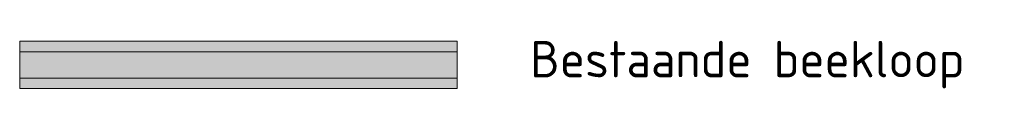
# Model space of a CAD drawing. Header units: metres. Extents: x 200208 to 204756, y 461621 to 464277.
# Tile 184 of 184: x 204587 to 204756, y 462060 to 462069. Entities that reach past the tile are written whole.
import ezdxf

# ---------------------------------------------------------------- set-up
doc = ezdxf.new("R2010")
doc.units = ezdxf.units.M
doc.layers.add('B-WE-OG-WATER_SLOOT-GA', color=7, linetype='Continuous', lineweight=18, true_color=0x70dbff, transparency=0.5)
doc.layers.add('B-WE-OG-WATER_SLOOT_TALUD-GA', color=7, linetype='Continuous', lineweight=18, true_color=0x9ee58b, transparency=0.5)
doc.layers.add('X-XX-AL-LEGENDA-T25', color=7, linetype='Continuous', lineweight=25)
doc.styles.add('NLCS-ISO', font='NLCS-ISO.ttf')

msp = doc.modelspace()

# ---------------------------------------------------------------- hatches: boundary and pattern name
at = {"layer": 'B-WE-OG-WATER_SLOOT-GA'}
h = msp.add_hatch(color=256, dxfattribs=at)
h.dxf.hatch_style = 1
h.paths.add_polyline_path([(204586.95, 462066.86), (204661.95, 462066.86), (204661.95, 462062.36), (204586.95, 462062.36)])
at = {"layer": 'B-WE-OG-WATER_SLOOT_TALUD-GA'}
h = msp.add_hatch(color=256, dxfattribs=at)
h.dxf.hatch_style = 1
h.paths.add_polyline_path([(204586.95, 462068.66), (204661.95, 462068.66), (204661.95, 462066.86), (204586.95, 462066.86)])
h = msp.add_hatch(color=256, dxfattribs=at)
h.dxf.hatch_style = 1
h.paths.add_polyline_path([(204586.95, 462062.36), (204661.95, 462062.36), (204661.95, 462060.56), (204586.95, 462060.56)])

# ---------------------------------------------------------------- linework, layer by layer
at = {"layer": 'B-WE-OG-WATER_SLOOT-GA', "color": 8}
for points in [[(204586.95, 462068.66), (204661.95, 462068.66), (204661.95, 462066.86), (204586.95, 462066.86)], [(204586.95, 462066.86), (204661.95, 462066.86), (204661.95, 462062.36), (204586.95, 462062.36)], [(204586.95, 462062.36), (204661.95, 462062.36), (204661.95, 462060.56), (204586.95, 462060.56)]]:
    msp.add_lwpolyline(points, close=True, dxfattribs=at)

# ---------------------------------------------------------------- texts
at = {"layer": 'X-XX-AL-LEGENDA-T25', "insert": (204674.45, 462064.66), "char_height": 6.25, "attachment_point": 4, "line_spacing_factor": 0.8, "style": 'NLCS-ISO'}
msp.add_mtext('Bestaande beekloop', dxfattribs=at)

doc.saveas('drawing.dxf')
